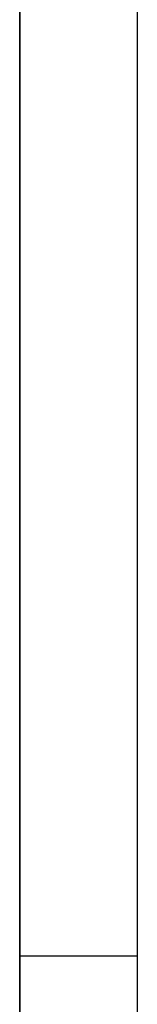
# Model space of a CAD drawing. Header units: millimetres. Extents: x 0 to 4200, y 0 to 2970.
# Tile 10 of 22: x 0 to 50, y 1464 to 1883. Entities that reach past the tile are written whole.
import ezdxf

# ---------------------------------------------------------------- set-up
doc = ezdxf.new("R2010")
doc.units = ezdxf.units.MM
doc.header["$LTSCALE"] = 231
doc.layers.get('0').update_dxf_attribs({"linetype": 'CONTINUOUS'})

msp = doc.modelspace()

# ---------------------------------------------------------------- linework, layer by layer
at = {"color": 7, "linetype": 'CONTINUOUS'}
msp.add_line((0, 0), (0, 2970), dxfattribs=at)
at = {"color": 3, "linetype": 'CONTINUOUS'}
for p, q in [((0, 2970), (0, 0)), ((0, 1485), (50, 1485))]:
    msp.add_line(p, q, dxfattribs=at)
at = {"color": 5, "linetype": 'CONTINUOUS'}
msp.add_line((50, 2920), (50, 50), dxfattribs=at)

doc.saveas('drawing.dxf')
